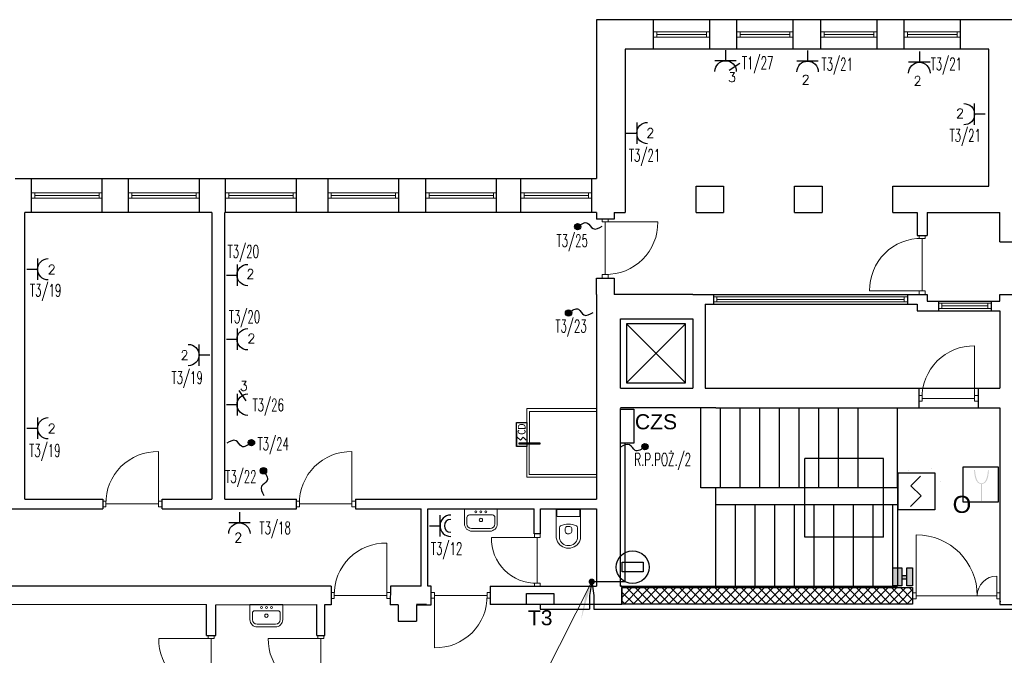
# Model space of a CAD drawing. Header units: millimetres. Extents: x 2260 to 32334, y -33324 to 11762.
# Tile 74 of 79: x 12703 to 14203, y 10504 to 11473. Entities that reach past the tile are written whole.
import ezdxf
from ezdxf.enums import TextEntityAlignment as Align

# ---------------------------------------------------------------- set-up
doc = ezdxf.new("R2010")
doc.units = ezdxf.units.MM
doc.linetypes.add('DASHED', pattern=[0.75, 0.5, -0.25])
for name, color, linetype, lineweight in [('B_Wyposażenie', 10, 'Continuous', 9), ('E-OPISY', 7, 'Continuous', 0), ('E_opisy', 7, 'Continuous', 5), ('kreskowanie', 252, 'Continuous', 5), ('mcr przewody el', 30, 'Continuous', 18), ('sciany', 7, 'Continuous', 40), ('SIEMENS_czujki', 1, 'Continuous', 30), ('stolarka', 3, 'Continuous', 9), ('WYŁACZNIK', 1, 'Continuous', 18), ('ściany nośne', 1, 'Continuous', 25)]:
    doc.layers.add(name, color=color, linetype=linetype, lineweight=lineweight)
for name, color, linetype in [('E_gniazda wtyczkowe i siła', 1, 'Continuous'), ('EL_OS_Adres_Opraw', 7, 'Continuous'), ('mcr_automatyka', 30, 'Continuous'), ('S_INSTALACJA', 1, 'Continuous'), ('SIEMENS_adres', 7, 'Continuous'), ('SIEMENS_adres_csp', 7, 'Continuous'), ('SIEMENS_grupa', 5, 'Continuous'), ('SIEMENS_komentarze', 7, 'Continuous')]:
    doc.layers.add(name, color=color, linetype=linetype)
doc.layers.add('oddymianie', color=5, linetype='Continuous', lineweight=20, plot=False)
doc.styles.add('ADESK1', font='romans', dxfattribs={"oblique": 15})
doc.styles.add('ARIAL', font='arial.ttf', dxfattribs={"height": 10})
doc.styles.add('CALIBRI', font='calibri.ttf')
doc.styles.add('ELECTRICAL', font='romans.shx')
doc.styles.add('MtXpl_romans_shx', font='romans.shx')
doc.styles.get("Standard").update_dxf_attribs({"font": 'arial.ttf'})

# ---------------------------------------------------------------- blocks, each defined once
blk = doc.blocks.new('*U79')
for p, q in [((7.6, 28.6), (-10.5, 10.5)), ((-10.5, 10.5), (8.7, -8.7)), ((8.7, -8.7), (-11.1, -28.4))]:
    blk.add_line(p, q)
blk.add_lwpolyline([(-34.5, 34.5), (34.5, 34.5), (34.5, -34.5), (-34.5, -34.5)], close=True)
at = {"flags": 9}
blk.add_attdef('NAZWA', (-58.3, 81.4), '', height=22, dxfattribs=at)
at = {"layer": 'SIEMENS_adres', "style": 'ARIAL', "width": 0.7, "flags": 8}
blk.add_attdef('ADRES', text='', height=26, dxfattribs=at).set_placement((8.7, 57.1), align=Align.MIDDLE_LEFT)
at = {"layer": 'SIEMENS_adres_csp', "style": 'MtXpl_romans_shx', "flags": 8}
blk.add_attdef('CSP', text='', height=15.6, dxfattribs=at).set_placement((-41.4, 26.4), align=Align.MIDDLE_RIGHT)
at = {"layer": 'SIEMENS_grupa', "style": 'ARIAL', "width": 0.7, "flags": 8}
blk.add_attdef('GRUPA', text='', height=26, dxfattribs=at).set_placement((0, -45.7), align=Align.TOP_CENTER)
at = {"layer": 'SIEMENS_komentarze', "style": 'MtXpl_romans_shx', "flags": 1}
blk.add_attdef('PARAMETR', (-210.6, -12.1), '', height=22, dxfattribs=at)
at = {"layer": 'SIEMENS_komentarze', "style": 'MtXpl_romans_shx'}
blk.add_attdef('UWAGI', (40.4, -11.2), '', height=22, dxfattribs=at)
blk = doc.blocks.new('Legenda$0$_E_Wypust')
at = {"linetype": 'ByBlock'}
h = blk.add_hatch(color=0, dxfattribs=at)
edge = h.paths.add_edge_path()
edge.add_ellipse((0, 0), major_axis=(0.398, 0), ratio=1, start_angle=0, end_angle=360)
at = {"color": 0, "linetype": 'ByBlock'}
blk.add_circle((0, 0), 0.398, dxfattribs=at)
blk.add_spline([(0, 0), (1.23, 0.46), (1.93, -0.24), (3.08, 0.05)], degree=3, dxfattribs=at)
blk = doc.blocks.new('GN_POJEDYNCZ')
at = {"ltscale": 0.5}
for p, q in [((0.5, 0.5), (-0.5, 0.5)), ((0, 0), (0, 0.5))]:
    blk.add_line(p, q, dxfattribs=at)
blk.add_arc((0, 1), 0.5, 180, 0, dxfattribs=at)
blk = doc.blocks.new('GN_POJ_SZCZELNE')
for p, q in [((-0.967, 0.034), (-0.967, 1.034)), ((-1.467, 0.534), (-0.967, 0.534))]:
    blk.add_line(p, q)
for radius in [0.5, 0.3]:
    blk.add_arc((-0.467, 0.534), radius, 90, 270)

msp = doc.modelspace()

# ---------------------------------------------------------------- hatches: boundary and pattern name
at = {"transparency": 33554607}
h = msp.add_hatch(color=256, dxfattribs=at)
h.dxf.hatch_style = 1
h.set_gradient(color1=(0, 0, 255), color2=(0, 0, 228), one_color=1, tint=0.44995, name='CYLINDER')
h.paths.add_polyline_path([(14054.667, 10609.989), (14063.652, 10609.989), (14063.652, 10637.449), (14054.667, 10637.449)])
h.paths.add_polyline_path([(14047.114, 10609.989), (14047.114, 10637.449), (14033.695, 10637.449), (14033.695, 10609.989)])
h.paths.add_polyline_path([(14047.114, 10620.588), (14054.667, 10620.588), (14054.667, 10625.476), (14047.114, 10625.476)])
at = {"layer": 'E-OPISY'}
h = msp.add_hatch(color=0, dxfattribs=at)
h.dxf.hatch_style = 1
h.paths.add_polyline_path([(13574.648, 10616.542), (13558.074, 10557.488), (13565.431, 10598.255)])
h = msp.add_hatch(color=256, dxfattribs=at)
h.dxf.hatch_style = 1
edge = h.paths.add_edge_path()
edge.add_ellipse((13574.648, 10616.542), major_axis=(4.804, 0), ratio=1, start_angle=0, end_angle=360)
at = {"layer": 'kreskowanie', "transparency": 33554687}
h = msp.add_hatch(dxfattribs=at)
h.set_pattern_fill('ANSI37', color=0, scale=3)
h.set_pattern_definition([(45, (8303.983, 14179.67), (-6.735192, 6.735192), []), (135, (8303.983, 14179.67), (-6.735192, -6.735192), [])])
h.paths.add_polyline_path([(13620.652, 10607.372), (13620.655, 10582.319), (14063.652, 10582.319), (14063.652, 10607.372), (14033.652, 10607.372), (13620.655, 10607.372)], is_closed=False)
at = {"layer": 'WYŁACZNIK', "lineweight": 30}
h = msp.add_hatch(color=30, dxfattribs=at)
edge = h.paths.add_edge_path()
edge.add_spline(control_points=[(14169.587, 10765.422), (14170.158, 10765.563), (14175.721, 10766.491), (14179.183, 10776.403), (14179.616, 10783.545), (14179.833, 10786.878)], knot_values=[0.41248098, 0.41248098, 0.41248098, 0.41248098, 1.16065763, 6.84798008, 10.93999112, 10.93999112, 10.93999112, 10.93999112], degree=3, periodic=0)
edge.add_line((14179.833, 10786.878), (14178.559, 10786.828))
edge.add_spline(control_points=[(14178.559, 10786.828), (14178.419, 10785.356), (14178.28, 10783.895), (14177.966, 10781.422), (14177.818, 10780.42), (14177.449, 10778.384), (14177.228, 10777.343), (14176.564, 10774.774), (14176.066, 10773.254), (14174.999, 10770.951), (14174.503, 10770.089), (14173.377, 10768.593), (14172.749, 10767.961), (14171.698, 10767.23), (14171.329, 10767.022), (14170.548, 10766.682), (14170.117, 10766.545), (14169.327, 10766.336), (14168.985, 10766.258), (14168.174, 10766.272)], knot_values=[0.09000362, 0.09000362, 0.09000362, 0.09000362, 2.04786432, 2.04786432, 3.36458653, 3.36458653, 4.68130874, 4.68130874, 6.58705887, 6.58705887, 7.88515302, 7.88515302, 9.18324717, 9.18324717, 9.83229424, 9.83229424, 10.48134132, 10.48134132, 10.93999112, 10.93999112, 10.93999112, 10.93999112], degree=3, periodic=0)
edge.add_spline(control_points=[(14168.634, 10766.179), (14168.282, 10766.258), (14167.94, 10766.336), (14167.15, 10766.545), (14166.72, 10766.682), (14165.938, 10767.022), (14165.57, 10767.23), (14164.518, 10767.961), (14163.89, 10768.593), (14162.764, 10770.089), (14162.269, 10770.951), (14161.201, 10773.254), (14160.703, 10774.774), (14160.039, 10777.343), (14159.818, 10778.384), (14159.449, 10780.42), (14159.301, 10781.422), (14158.988, 10783.895), (14158.848, 10785.356), (14158.708, 10786.828)], knot_values=[0.09000362, 0.09000362, 0.09000362, 0.09000362, 0.54865342, 0.54865342, 1.1977005, 1.1977005, 1.84674757, 1.84674757, 3.14484172, 3.14484172, 4.44293587, 4.44293587, 6.348686, 6.348686, 7.66540821, 7.66540821, 8.98213042, 8.98213042, 10.93999112, 10.93999112, 10.93999112, 10.93999112], degree=3, periodic=0)
edge.add_line((14158.708, 10786.828), (14157.238, 10786.662))
edge.add_spline(control_points=[(14157.238, 10786.662), (14157.627, 10783.588), (14157.887, 10775.927), (14162.042, 10766.317), (14167.109, 10765.563), (14167.68, 10765.422)], knot_values=[0.41248098, 0.41248098, 0.41248098, 0.41248098, 4.50449202, 10.19181446, 10.93999112, 10.93999112, 10.93999112, 10.93999112], degree=3, periodic=0)
edge.add_line((14167.68, 10765.422), (14167.68, 10739.354))
edge.add_line((14167.68, 10739.354), (14169.587, 10739.354))
edge.add_line((14169.587, 10739.354), (14169.587, 10765.422))

# ---------------------------------------------------------------- linework, layer by layer
for points in [[(14033.695, 10609.989), (14033.695, 10637.449), (14047.114, 10637.449), (14047.114, 10609.989)], [(14054.667, 10620.588), (14054.667, 10625.476), (14047.114, 10625.476), (14047.114, 10620.588)], [(14054.667, 10609.989), (14054.667, 10637.449), (14063.652, 10637.449), (14063.652, 10609.989)]]:
    msp.add_lwpolyline(points, close=True)
at = {"layer": 'B_Wyposażenie', "color": 0}
for p, q in [((13380.67, 10704.755), (13380.67, 10727.494)), ((13380.67, 10727.494), (13430.625, 10727.494)), ((13423.23, 10718.221), (13388.065, 10718.221)), ((13430.625, 10704.755), (13430.625, 10727.494)), ((13520.636, 10727.494), (13520.636, 10683.528)), ((13521.636, 10716.804), (13521.636, 10727.494)), ((13522.636, 10726.494), (13522.636, 10727.494)), ((13555.659, 10726.494), (13522.636, 10726.494)), ((13555.659, 10715.804), (13522.636, 10715.804)), ((13555.659, 10726.494), (13555.659, 10727.494)), ((13556.659, 10716.804), (13556.659, 10727.494)), ((13557.659, 10683.528), (13557.659, 10727.494)), ((13384.315, 10714.471), (13384.315, 10704.711)), ((13426.98, 10714.471), (13426.98, 10704.711)), ((13541.16, 10700.615), (13537.16, 10700.684)), ((13403.148, 10697.51), (13391.516, 10697.51)), ((13394.035, 10693.506), (13391.808, 10693.506)), ((13403.148, 10693.506), (13391.92, 10693.506)), ((13394.035, 10697.51), (13392.618, 10697.51)), ((13403.148, 10697.51), (13419.779, 10697.51)), ((13403.148, 10693.506), (13419.375, 10693.506)), ((13412.261, 10697.51), (13413.677, 10697.51)), ((13412.261, 10693.506), (13414.488, 10693.506)), ((13525.374, 10698.812), (13525.314, 10682.907)), ((13534.16, 10693.135), (13534.16, 10697.684)), ((13544.16, 10693.205), (13544.16, 10697.615)), ((13552.958, 10682.907), (13552.898, 10698.812)), ((13053.677, 10558.725), (13053.677, 10581.465)), ((13053.677, 10581.465), (13103.632, 10581.465)), ((13103.632, 10558.725), (13103.632, 10581.465)), ((13057.322, 10568.441), (13057.322, 10558.681)), ((13096.237, 10572.192), (13061.073, 10572.192)), ((13099.987, 10568.441), (13099.987, 10558.681)), ((13076.155, 10551.48), (13064.523, 10551.48)), ((13067.042, 10551.48), (13065.625, 10551.48)), ((13076.155, 10551.48), (13092.787, 10551.48)), ((13085.268, 10551.48), (13086.685, 10551.48)), ((13067.042, 10547.476), (13064.815, 10547.476)), ((13076.155, 10547.476), (13064.927, 10547.476)), ((13076.155, 10547.476), (13092.383, 10547.476)), ((13085.268, 10547.476), (13087.495, 10547.476))]:
    msp.add_line(p, q, dxfattribs=at)
for centre in [(13398.092, 10723.011), (13413.333, 10723.011), (13071.099, 10576.981), (13086.34, 10576.981)]:
    msp.add_circle(centre, 1.463, dxfattribs=at)
for centre, radius, start, end in [((13388.066, 10714.47), 3.751, 90.011278, 179.988722), ((13405.712, 10723.011), 1.463, 90, 270), ((13405.712, 10723.011), 1.463, 270, 90), ((13423.229, 10714.47), 3.751, 0.011278, 89.988722), ((13522.636, 10716.804), 1, 180, 270), ((13555.659, 10716.804), 1, 270, 0), ((13391.919, 10704.755), 11.249, 179.997207, 270.002793), ((13391.516, 10704.711), 7.201, 180.003602, 269.996398), ((13405.712, 10710.613), 2.565, 89.996323, 270.003677), ((13405.713, 10710.613), 2.565, 269.996323, 90.003677), ((13419.376, 10704.755), 11.249, 269.997207, 0.002793), ((13419.779, 10704.711), 7.201, 270.003602, 359.996398), ((13528.374, 10698.792), 3, 116.060423, 179.609769), ((13539.136, 10676.785), 27.498, 63.939577, 116.060423), ((13537.16, 10697.684), 3, 90, 180), ((13541.16, 10697.615), 3, 0, 90), ((13549.898, 10698.792), 3, 0.390231, 63.939577), ((13537.16, 10693.135), 3, 180, 228.952257), ((13539.136, 10694.747), 5.53, 224.477739, 318.160212), ((13541.16, 10693.205), 3, 314.319184, 0), ((13530.636, 10683.528), 10, 180, 199.269518), ((13539.148, 10686.504), 19.017, 199.269518, 340.730482), ((13539.136, 10685.571), 14.077, 190.911105, 349.088895), ((13547.659, 10683.528), 10, 340.730482, 0), ((13061.073, 10568.441), 3.751, 90.011278, 179.988722), ((13078.72, 10564.584), 2.565, 89.996323, 270.003677), ((13078.72, 10576.981), 1.463, 90, 270), ((13078.72, 10576.981), 1.463, 270, 90), ((13078.72, 10564.584), 2.565, 269.996323, 90.003677), ((13096.236, 10568.441), 3.751, 0.011278, 89.988722), ((13064.926, 10558.725), 11.249, 179.997207, 270.002793), ((13064.524, 10558.681), 7.201, 180.003602, 269.996398), ((13092.383, 10558.725), 11.249, 269.997207, 0.002793), ((13092.786, 10558.681), 7.201, 270.003602, 359.996398)]:
    msp.add_arc(centre, radius, start, end, dxfattribs=at)
at = {"layer": 'E-OPISY', "color": 0}
msp.add_line((13425.626, 10321.5), (13574.648, 10616.542), dxfattribs=at)
at = {"layer": 'E_gniazda wtyczkowe i siła'}
for p, q in [((13784.283, 11396.749), (13800.28, 11407.414)), ((13048.093, 10892.089), (13037.428, 10908.087)), ((13625.652, 10616.542), (13625.652, 10827.685)), ((13574.648, 10616.542), (13571.417, 10595.516)), ((13574.648, 10616.542), (13577.878, 10595.516)), ((13574.648, 10616.542), (13625.652, 10616.542)), ((13571.417, 10595.516), (13571.417, 10574.491)), ((13577.878, 10595.516), (13577.878, 10574.491)), ((13496.117, 10581.493), (13496.117, 10574.493)), ((13496.117, 10574.493), (13571.417, 10574.491)), ((13577.878, 10574.491), (15494.516, 10574.491))]:
    msp.add_line(p, q, dxfattribs=at)
for points in [[(13638.652, 10879.685), (13638.652, 10827.685), (13618.652, 10827.685), (13618.652, 10879.685)], [(13475.235, 10581.676), (13475.235, 10598.304), (13516.999, 10598.304), (13516.999, 10581.676)]]:
    msp.add_lwpolyline(points, close=True, dxfattribs=at)
at = {"layer": 'mcr przewody el', "color": 0, "linetype": 'DASHED', "lineweight": 9, "ltscale": 20}
for p, q in [((14092.263, 10789.73), (14092.263, 10789.73)), ((14057.501, 10786.624), (14057.501, 10786.624))]:
    msp.add_line(p, q, dxfattribs=at)
at = {"layer": 'mcr przewody el', "color": 10, "linetype": 'DASHED', "lineweight": 9, "ltscale": 20}
msp.add_line((14105.646, 10769.153), (14105.646, 10769.153), dxfattribs=at)
at = {"layer": 'mcr_automatyka', "lineweight": 30, "ltscale": 300}
msp.add_lwpolyline([(13620.804, 10646.024), (13652.966, 10646.024), (13652.966, 10631.276), (13620.804, 10631.276)], close=True, dxfattribs=at)
msp.add_circle((13636.885, 10638.65), 25, dxfattribs=at)
at = {"layer": 'oddymianie', "color": 0}
msp.add_lwpolyline([(13581.648, 10776.068), (13475.616, 10776.068), (13475.912, 10880.542), (13581.943, 10880.542)], close=True, dxfattribs=at)
msp.add_lwpolyline([(13581.952, 10779.716), (13581.952, 10779.716), (13479.433, 10779.716), (13479.728, 10876.01), (13582.248, 10876.01), (13582.248, 10876.01)], dxfattribs=at)
at = {"layer": 'oddymianie', "color": 30, "linetype": 'Continuous', "lineweight": 30}
msp.add_lwpolyline([(13460.037, 10822.581), (13460.037, 10859.459), (13475.838, 10859.459), (13475.838, 10822.581)], close=True, dxfattribs=at)
msp.add_lwpolyline([(13460.037, 10822.581), (13460.037, 10859.459), (13475.838, 10859.459), (13475.838, 10822.581)], close=True, dxfattribs=at)
for points in [[(13460.037, 10834.636), (13460.037, 10847.107), (13460.037, 10822.581)], [(13460.037, 10834.636), (13460.037, 10847.107), (13460.037, 10822.581)], [(13461.077, 10836.637), (13466.052, 10832.069), (13470.112, 10836.637), (13474.477, 10832.069)], [(13461.077, 10836.637), (13466.052, 10832.069), (13470.112, 10836.637), (13474.477, 10832.069)]]:
    msp.add_lwpolyline(points, dxfattribs=at)
at = {"layer": 'oddymianie', "color": 30, "lineweight": 30}
msp.add_lwpolyline([(13463.952, 10826.283), (13463.952, 10828.362), (13495.698, 10828.362), (13495.698, 10826.283)], close=True, dxfattribs=at)
msp.add_lwpolyline([(13463.952, 10826.283), (13463.952, 10828.362), (13495.698, 10828.362), (13495.698, 10826.283)], close=True, dxfattribs=at)
at = {"layer": 'stolarka', "color": 0}
for p, q in [((13668.648, 11454.994), (13673.648, 11454.994)), ((13673.648, 11454.994), (13673.648, 11446.994)), ((13673.648, 11454.994), (13749.648, 11454.994)), ((13673.648, 11450.994), (13749.648, 11450.994)), ((13754.648, 11454.994), (13749.648, 11454.994)), ((13749.648, 11454.994), (13749.648, 11446.994)), ((13795.648, 11454.994), (13800.648, 11454.994)), ((13800.648, 11454.994), (13800.648, 11446.994)), ((13800.648, 11454.994), (13876.648, 11454.994)), ((13800.648, 11450.994), (13876.648, 11450.994)), ((13881.648, 11454.994), (13876.648, 11454.994)), ((13876.648, 11454.994), (13876.648, 11446.994)), ((13923.648, 11454.994), (13928.648, 11454.994)), ((13928.648, 11454.994), (13928.648, 11446.994)), ((13928.648, 11454.994), (14004.648, 11454.994)), ((13928.648, 11450.994), (14004.648, 11450.994)), ((14009.648, 11454.994), (14004.648, 11454.994)), ((14004.648, 11454.994), (14004.648, 11446.994)), ((14050.648, 11454.994), (14055.648, 11454.994)), ((14055.648, 11454.994), (14055.648, 11446.994)), ((14055.648, 11454.994), (14131.648, 11454.994)), ((14055.648, 11450.994), (14131.648, 11450.994)), ((14136.648, 11454.994), (14131.648, 11454.994)), ((14131.648, 11454.994), (14131.648, 11446.994)), ((13673.648, 11446.994), (13668.648, 11446.994)), ((13673.648, 11446.994), (13749.648, 11446.994)), ((13749.648, 11446.994), (13754.648, 11446.994)), ((13800.648, 11446.994), (13795.648, 11446.994)), ((13800.648, 11446.994), (13876.648, 11446.994)), ((13876.648, 11446.994), (13881.648, 11446.994)), ((13928.648, 11446.994), (13923.648, 11446.994)), ((13928.648, 11446.994), (14004.648, 11446.994)), ((14004.648, 11446.994), (14009.648, 11446.994)), ((14055.648, 11446.994), (14050.648, 11446.994)), ((14055.648, 11446.994), (14131.648, 11446.994)), ((14131.648, 11446.994), (14136.648, 11446.994)), ((12720.648, 11209.494), (12725.648, 11209.494)), ((12725.648, 11201.494), (12720.648, 11201.494)), ((12725.648, 11209.494), (12725.648, 11201.494)), ((12725.648, 11209.494), (12823.648, 11209.494)), ((12725.648, 11205.494), (12823.648, 11205.494)), ((12725.648, 11201.494), (12823.648, 11201.494)), ((12828.648, 11209.494), (12823.648, 11209.494)), ((12823.648, 11209.494), (12823.648, 11201.494)), ((12823.648, 11201.494), (12828.648, 11201.494)), ((12868.648, 11209.494), (12873.648, 11209.494)), ((12873.648, 11201.494), (12868.648, 11201.494)), ((12873.648, 11209.494), (12873.648, 11201.494)), ((12873.648, 11209.494), (12971.648, 11209.494)), ((12873.648, 11205.494), (12971.648, 11205.494)), ((12873.648, 11201.494), (12971.648, 11201.494)), ((12976.648, 11209.494), (12971.648, 11209.494)), ((12971.648, 11209.494), (12971.648, 11201.494)), ((12971.648, 11201.494), (12976.648, 11201.494)), ((13016.648, 11209.494), (13021.648, 11209.494)), ((13021.648, 11201.494), (13016.648, 11201.494)), ((13021.648, 11209.494), (13021.648, 11201.494)), ((13021.648, 11209.494), (13119.648, 11209.494)), ((13021.648, 11205.494), (13119.648, 11205.494)), ((13021.648, 11201.494), (13119.648, 11201.494)), ((13124.648, 11209.494), (13119.648, 11209.494)), ((13119.648, 11209.494), (13119.648, 11201.494)), ((13119.648, 11201.494), (13124.648, 11201.494)), ((13172.648, 11209.494), (13177.648, 11209.494)), ((13177.648, 11201.494), (13172.648, 11201.494)), ((13177.648, 11209.494), (13177.648, 11201.494)), ((13177.648, 11209.494), (13275.648, 11209.494)), ((13177.648, 11205.494), (13275.648, 11205.494)), ((13177.648, 11201.494), (13275.648, 11201.494)), ((13280.648, 11209.494), (13275.648, 11209.494)), ((13275.648, 11209.494), (13275.648, 11201.494)), ((13275.648, 11201.494), (13280.648, 11201.494)), ((13321.648, 11209.494), (13326.648, 11209.494)), ((13326.648, 11201.494), (13321.648, 11201.494)), ((13326.648, 11209.494), (13326.648, 11201.494)), ((13326.648, 11209.494), (13424.648, 11209.494)), ((13326.648, 11205.494), (13424.648, 11205.494)), ((13326.648, 11201.494), (13424.648, 11201.494)), ((13429.648, 11209.494), (13424.648, 11209.494)), ((13424.648, 11209.494), (13424.648, 11201.494)), ((13424.648, 11201.494), (13429.648, 11201.494)), ((13466.648, 11209.494), (13471.648, 11209.494)), ((13471.648, 11201.494), (13466.648, 11201.494)), ((13471.648, 11209.494), (13471.648, 11201.494)), ((13471.648, 11209.494), (13569.648, 11209.494)), ((13471.648, 11205.494), (13569.648, 11205.494)), ((13471.648, 11201.494), (13569.648, 11201.494)), ((13574.648, 11209.494), (13569.648, 11209.494)), ((13569.648, 11209.494), (13569.648, 11201.494)), ((13569.648, 11201.494), (13574.648, 11201.494)), ((13590.648, 11164.994), (13590.648, 11169.494)), ((13599.648, 11164.994), (13590.648, 11164.994)), ((13595.148, 11084.994), (13595.148, 11164.994)), ((13595.148, 11164.994), (13675.148, 11164.994)), ((13599.648, 11164.994), (13599.648, 11169.494)), ((14073.648, 11139.994), (14073.648, 11144.494)), ((14082.648, 11139.994), (14073.648, 11139.994)), ((14078.148, 11059.994), (14078.148, 11139.994)), ((14082.648, 11139.994), (14082.648, 11144.494)), ((13590.648, 11084.994), (13590.648, 11079.494)), ((13599.648, 11084.994), (13590.648, 11084.994)), ((13599.648, 11084.994), (13599.648, 11079.494)), ((14078.148, 11059.994), (13998.148, 11059.994)), ((14073.648, 11059.994), (14073.648, 11054.494)), ((14082.648, 11059.994), (14073.648, 11059.994)), ((14082.648, 11059.994), (14082.648, 11054.494)), ((13760.382, 11050.994), (13765.382, 11050.994)), ((13765.382, 11050.994), (13765.382, 11042.994)), ((13765.382, 11050.994), (14050.648, 11050.994)), ((13765.382, 11046.994), (14050.648, 11046.994)), ((14055.648, 11050.994), (14050.648, 11050.994)), ((14050.648, 11050.994), (14050.648, 11042.994)), ((13765.382, 11042.994), (13760.382, 11042.994)), ((13765.382, 11042.994), (14050.648, 11042.994)), ((14050.648, 11042.994), (14055.648, 11042.994)), ((14103.148, 11040.994), (14108.148, 11040.994)), ((14103.148, 11040.994), (14183.148, 11040.994)), ((14108.148, 11032.994), (14103.148, 11032.994)), ((14103.148, 11032.994), (14183.148, 11032.994)), ((14108.148, 11040.994), (14108.148, 11032.994)), ((14108.148, 11036.994), (14178.148, 11036.994)), ((14183.148, 11040.994), (14178.148, 11040.994)), ((14178.148, 11040.994), (14178.148, 11032.994)), ((14178.148, 11032.994), (14183.148, 11032.994)), ((14158.148, 10896.049), (14158.148, 10976.049)), ((14078.148, 10900.549), (14073.648, 10900.549)), ((14078.148, 10900.549), (14078.148, 10891.549)), ((14158.148, 10896.049), (14078.148, 10896.049)), ((14158.148, 10900.549), (14158.148, 10891.549)), ((14158.148, 10900.549), (14163.648, 10900.549)), ((14078.148, 10891.549), (14073.648, 10891.549)), ((14158.148, 10891.549), (14163.648, 10891.549)), ((12914.148, 10734.994), (12914.148, 10814.994)), ((13209.148, 10734.994), (13209.148, 10814.994)), ((12834.148, 10739.494), (12829.648, 10739.494)), ((12834.148, 10730.494), (12829.648, 10730.494)), ((12834.148, 10739.494), (12834.148, 10730.494)), ((12914.148, 10734.994), (12834.148, 10734.994)), ((12914.148, 10739.494), (12914.148, 10730.494)), ((12914.148, 10739.494), (12919.648, 10739.494)), ((12914.148, 10730.494), (12919.648, 10730.494)), ((13129.148, 10739.494), (13124.648, 10739.494)), ((13129.148, 10730.494), (13124.648, 10730.494)), ((13129.148, 10739.494), (13129.148, 10730.494)), ((13209.148, 10734.994), (13129.148, 10734.994)), ((13209.148, 10739.494), (13209.148, 10730.494)), ((13209.148, 10739.494), (13214.648, 10739.494)), ((13209.148, 10730.494), (13214.648, 10730.494)), ((14069.152, 10594.996), (14069.152, 10687.989)), ((13262.146, 10595.475), (13262.146, 10675.475)), ((13491.669, 10684.007), (13421.669, 10684.007)), ((13491.669, 10684.007), (13491.669, 10614.007)), ((14192.146, 10595.001), (14192.146, 10625.001)), ((13487.169, 10614.007), (13487.169, 10609.507)), ((13487.169, 10614.007), (13496.169, 10614.007)), ((13496.169, 10614.007), (13496.169, 10609.507)), ((13182.146, 10599.975), (13177.646, 10599.975)), ((13182.146, 10599.975), (13182.146, 10590.975)), ((13262.146, 10595.475), (13182.146, 10595.475)), ((13262.146, 10599.975), (13262.146, 10590.975)), ((13262.146, 10599.975), (13267.646, 10599.975)), ((13335.148, 10600.161), (13329.648, 10600.161)), ((13335.148, 10591.161), (13335.148, 10600.161)), ((13335.148, 10595.661), (13415.148, 10595.661)), ((13335.148, 10595.661), (13335.148, 10515.661)), ((13415.148, 10600.161), (13419.648, 10600.161)), ((13415.148, 10591.161), (13415.148, 10600.161)), ((14069.152, 10599.491), (14063.652, 10599.491)), ((14069.152, 10590.491), (14069.152, 10599.491)), ((14069.152, 10594.996), (14192.146, 10594.996)), ((14192.146, 10599.496), (14196.646, 10599.496)), ((14192.146, 10590.496), (14192.146, 10599.496)), ((13182.146, 10590.975), (13177.646, 10590.975)), ((13262.146, 10590.975), (13267.646, 10590.975)), ((13335.148, 10591.161), (13329.648, 10591.161)), ((13415.148, 10591.161), (13419.648, 10591.161)), ((14069.152, 10590.491), (14063.652, 10590.491)), ((14192.146, 10590.496), (14196.646, 10590.496)), ((14196.644, 10586.432), (14198.144, 10586.432)), ((12994.655, 10529.996), (12914.655, 10529.996)), ((12990.155, 10529.996), (12990.155, 10534.496)), ((12999.155, 10529.996), (12990.155, 10529.996)), ((12994.655, 10449.996), (12994.655, 10529.996)), ((12999.155, 10529.996), (12999.155, 10534.496)), ((13161.648, 10529.996), (13081.648, 10529.996)), ((13157.148, 10529.996), (13157.148, 10534.496)), ((13166.148, 10529.996), (13157.148, 10529.996)), ((13161.648, 10449.996), (13161.648, 10529.996)), ((13166.148, 10529.996), (13166.148, 10534.496))]:
    msp.add_line(p, q, dxfattribs=at)
at = {"layer": 'stolarka', "color": 5}
for p, q in [((13487.169, 10684.007), (13487.169, 10689.507)), ((13496.169, 10684.007), (13496.169, 10689.507)), ((13487.169, 10684.007), (13496.169, 10684.007))]:
    msp.add_line(p, q, dxfattribs=at)
at = {"layer": 'stolarka', "color": 0}
for points in [[(13675.148, 11164.994, -0.42573526), (13595.148, 11084.994)], [(13998.148, 11059.994, -0.42573526), (14078.148, 11139.994)], [(14158.148, 10976.049, 0.42573526), (14078.148, 10896.049)], [(12914.148, 10814.994, 0.42573526), (12834.148, 10734.994)], [(13209.148, 10814.994, 0.42573526), (13129.148, 10734.994)], [(13262.146, 10675.475, 0.42573526), (13182.146, 10595.475)], [(13421.669, 10684.007, 0.42548034), (13491.669, 10614.007)], [(13335.148, 10515.661, 0.42573526), (13415.148, 10595.661)], [(12914.655, 10529.996, 0.42573526), (12994.655, 10449.996)], [(13081.648, 10529.996, 0.42573526), (13161.648, 10449.996)]]:
    msp.add_lwpolyline(points, format="xyb", dxfattribs=at)
for centre, radius, start, end in [((14069.152, 10594.996), 92.994, 0.003114, 90), ((14192.146, 10595.001), 30, 90, 180)]:
    msp.add_arc(centre, radius, start, end, dxfattribs=at)
at = {"layer": 'WYŁACZNIK', "color": 30, "lineweight": 30}
msp.add_lwpolyline([(14140.653, 10791.585), (14194.037, 10791.585), (14194.037, 10737.63), (14140.659, 10737.63)], close=True, dxfattribs=at)
at = {"layer": 'ściany nośne', "color": 0}
for p, q in [((13581.648, 11473.494), (13581.648, 11231.494)), ((14224.648, 11473.494), (13581.648, 11473.494)), ((13668.648, 11428.494), (13668.648, 11473.494)), ((13754.648, 11428.494), (13754.648, 11473.494)), ((13795.648, 11428.494), (13795.648, 11473.494)), ((13881.648, 11428.494), (13881.648, 11473.494)), ((13923.648, 11428.494), (13923.648, 11473.494)), ((14009.648, 11428.494), (14009.648, 11473.494)), ((14050.648, 11428.494), (14050.648, 11473.494)), ((14136.648, 11428.494), (14136.648, 11473.494)), ((14179.648, 11428.494), (13625.648, 11428.494)), ((13625.648, 11428.494), (13625.648, 11179.494)), ((14179.648, 11219.494), (14179.648, 11428.494)), ((12695.648, 11231.494), (13115.648, 11231.494)), ((12720.648, 11179.494), (12720.648, 11231.494)), ((12828.648, 11179.494), (12828.648, 11231.494)), ((12868.648, 11179.494), (12868.648, 11231.494)), ((12976.648, 11179.494), (12976.648, 11231.494)), ((13016.648, 11179.494), (13016.648, 11231.494)), ((13115.648, 11231.494), (13581.648, 11231.494)), ((13124.648, 11179.494), (13124.648, 11231.494)), ((13172.648, 11179.494), (13172.648, 11231.494)), ((13280.648, 11179.494), (13280.648, 11231.494)), ((13321.648, 11179.494), (13321.648, 11231.494)), ((13429.648, 11179.494), (13429.648, 11231.494)), ((13466.648, 11179.494), (13466.648, 11231.494)), ((13574.648, 11179.494), (13574.648, 11231.494)), ((13733.648, 11219.494), (13775.648, 11219.494)), ((13733.648, 11179.494), (13733.648, 11219.494)), ((13775.648, 11219.494), (13775.648, 11179.494)), ((13883.648, 11219.494), (13925.648, 11219.494)), ((13883.648, 11179.494), (13883.648, 11219.494)), ((13925.648, 11219.494), (13925.648, 11179.494)), ((14033.648, 11179.494), (14033.648, 11219.494)), ((14033.648, 11219.494), (14179.648, 11219.494)), ((12995.648, 11179.494), (12710.648, 11179.494)), ((12710.648, 10742.494), (12710.648, 11179.494)), ((12995.648, 11179.494), (12995.648, 10742.494)), ((13115.648, 11179.494), (13015.648, 11179.494)), ((13015.648, 10742.494), (13015.648, 11179.494)), ((13581.648, 11179.494), (13115.648, 11179.494)), ((13581.648, 11179.494), (13581.648, 11169.494)), ((13608.648, 11169.494), (13581.648, 11169.494)), ((13608.648, 11179.494), (13625.648, 11179.494)), ((13608.648, 11179.494), (13608.648, 11169.494)), ((13733.648, 11179.494), (13775.648, 11179.494)), ((13883.648, 11179.494), (13925.648, 11179.494)), ((14033.648, 11179.494), (14070.648, 11179.494)), ((14070.648, 11179.494), (14070.648, 11144.494)), ((14085.648, 11179.494), (14179.648, 11179.494)), ((14085.648, 11179.494), (14085.648, 11144.494)), ((14179.648, 11179.494), (14196.648, 11179.494)), ((14196.648, 11134.494), (14196.648, 11179.494)), ((14070.648, 11144.494), (14085.648, 11144.494)), ((14196.648, 11134.494), (14224.648, 11134.494)), ((13581.648, 11054.494), (13581.648, 11079.494)), ((13581.648, 11079.494), (13608.648, 11079.494)), ((13608.648, 11079.494), (13608.648, 11054.494)), ((13581.648, 11054.494), (13581.648, 10742.494)), ((13715.648, 11054.494), (13608.648, 11054.494)), ((13728.648, 11054.494), (13715.648, 11054.494)), ((13728.648, 11054.494), (13747.382, 11054.494)), ((13747.382, 11054.494), (14070.648, 11054.494)), ((13760.382, 11054.494), (13760.382, 11039.494)), ((14055.648, 11054.494), (14055.648, 11039.494)), ((14070.648, 11054.494), (14085.648, 11054.494)), ((14085.648, 11054.494), (14085.648, 11044.494)), ((14196.648, 11044.494), (14196.648, 11054.494)), ((14196.648, 11054.494), (14224.648, 11054.494)), ((13747.382, 11039.494), (13747.382, 10911.546)), ((13747.382, 11039.494), (14070.648, 11039.494)), ((14070.648, 11039.494), (14070.648, 11029.494)), ((14085.648, 11044.494), (14196.648, 11044.494)), ((14103.148, 11044.494), (14103.148, 11029.494)), ((14183.148, 11044.494), (14183.148, 11029.494)), ((13618.653, 10911.546), (13618.653, 11017.494)), ((13618.653, 11017.494), (13728.648, 11017.494)), ((13728.648, 11017.494), (13728.648, 10911.546)), ((14070.648, 11029.494), (14196.648, 11029.494)), ((14196.648, 11029.494), (14196.648, 10911.546)), ((13627.492, 11009.604), (13627.492, 10919.604)), ((13717.492, 11009.604), (13627.492, 11009.604)), ((13627.492, 11009.604), (13717.492, 10919.604)), ((13627.492, 10919.604), (13717.492, 11009.604)), ((13717.492, 10919.604), (13717.492, 11009.604)), ((13618.653, 10911.546), (13728.648, 10911.546)), ((13627.492, 10919.604), (13717.492, 10919.604)), ((13747.382, 10911.546), (14196.648, 10911.546)), ((14073.648, 10881.531), (14073.648, 10911.546)), ((14163.648, 10911.546), (14163.648, 10881.531)), ((13763.652, 10881.542), (13618.652, 10881.546)), ((13618.652, 10609.542), (13618.652, 10880.542)), ((13740.652, 10759.539), (13740.652, 10881.542)), ((13763.652, 10881.542), (14033.656, 10881.531)), ((13770.658, 10759.54), (13770.658, 10881.541)), ((13800.658, 10759.54), (13800.658, 10881.541)), ((13830.658, 10759.54), (13830.658, 10881.541)), ((13860.658, 10759.54), (13860.658, 10881.541)), ((13890.658, 10759.54), (13890.658, 10881.541)), ((13920.658, 10759.54), (13920.658, 10881.541)), ((13950.658, 10759.54), (13950.658, 10881.541)), ((13980.658, 10759.54), (13980.658, 10881.541)), ((14033.656, 10881.531), (14196.648, 10881.531)), ((14040.658, 10759.54), (14040.662, 10881.531)), ((14196.648, 10881.531), (14196.648, 10581.494)), ((14040.658, 10759.54), (13740.652, 10759.539)), ((13763.652, 10733.542), (13763.652, 10759.54)), ((14040.658, 10759.54), (14040.658, 10609.542)), ((12710.648, 10742.494), (12829.648, 10742.494)), ((12829.648, 10742.494), (12829.648, 10727.494)), ((12919.648, 10742.494), (12995.648, 10742.494)), ((12919.648, 10727.494), (12919.648, 10742.494)), ((13015.648, 10742.494), (13124.648, 10742.494)), ((13124.648, 10727.494), (13124.648, 10742.494)), ((13214.648, 10742.494), (13581.648, 10742.494)), ((13214.648, 10742.494), (13214.648, 10727.494)), ((13763.652, 10609.542), (13763.652, 10733.542)), ((14040.658, 10733.542), (13763.652, 10733.542)), ((13793.652, 10609.542), (13793.652, 10733.542)), ((13823.652, 10609.542), (13823.652, 10733.542)), ((13853.652, 10609.542), (13853.652, 10733.542)), ((13883.652, 10609.542), (13883.652, 10733.542)), ((13913.652, 10609.542), (13913.652, 10733.542)), ((13943.652, 10609.542), (13943.652, 10733.542)), ((13973.652, 10609.542), (13973.652, 10733.542)), ((14003.652, 10609.542), (14003.652, 10733.542)), ((14033.652, 10609.542), (14033.652, 10733.542)), ((12508.648, 10727.494), (12829.648, 10727.494)), ((12919.648, 10727.494), (13124.648, 10727.494)), ((13214.648, 10727.494), (13314.648, 10727.494)), ((13314.667, 10609.518), (13314.648, 10727.494)), ((13324.648, 10727.494), (13486.648, 10727.494)), ((13324.667, 10609.518), (13324.648, 10727.494)), ((13486.654, 10689.505), (13486.648, 10727.494)), ((13496.648, 10727.494), (13581.648, 10727.494)), ((13496.654, 10689.507), (13496.648, 10727.494)), ((13581.648, 10727.494), (13581.648, 10609.542)), ((13496.654, 10689.507), (13486.654, 10689.505)), ((13177.648, 10609.542), (12248.659, 10609.543)), ((13177.648, 10609.542), (13177.643, 10581.407)), ((13267.648, 10609.542), (13267.643, 10581.407)), ((13314.667, 10609.542), (13267.648, 10609.542)), ((13329.648, 10609.542), (13324.667, 10609.542)), ((13329.648, 10581.39), (13329.648, 10609.542)), ((13620.652, 10609.542), (13618.652, 10609.542)), ((13618.652, 10609.542), (13763.652, 10609.542)), ((13620.652, 10609.542), (13620.655, 10581.49)), ((13763.652, 10609.542), (14040.658, 10609.542)), ((14196.644, 10610.376), (14196.648, 10582.324)), ((14196.644, 10610.327), (14196.644, 10582.324)), ((13419.648, 10609.494), (13496.667, 10609.518)), ((13419.648, 10609.494), (13419.648, 10581.494)), ((13496.667, 10609.518), (13581.648, 10609.518)), ((14033.652, 10607.372), (13620.652, 10607.372)), ((13620.652, 10607.372), (14033.652, 10607.372)), ((13620.655, 10582.319), (13620.655, 10607.372)), ((13620.655, 10607.372), (14063.652, 10607.372)), ((14063.652, 10607.372), (14063.652, 10582.319)), ((12987.659, 10581.439), (12569.651, 10581.508)), ((12987.657, 10534.496), (12987.659, 10581.496)), ((13001.658, 10534.496), (13001.662, 10581.435)), ((13001.662, 10581.435), (13155.648, 10581.494)), ((13155.648, 10534.496), (13155.648, 10581.494)), ((13167.648, 10534.496), (13167.648, 10581.494)), ((13177.643, 10581.407), (13167.648, 10581.409)), ((13279.648, 10581.39), (13267.643, 10581.392)), ((13279.648, 10581.39), (13279.648, 10556.391)), ((13322.648, 10581.49), (13307.648, 10581.49)), ((13307.648, 10581.39), (13307.648, 10556.391)), ((13307.648, 10581.39), (13329.648, 10581.39)), ((13620.655, 10581.49), (13419.648, 10581.494)), ((14063.652, 10582.319), (13620.655, 10582.319)), ((14196.648, 10581.494), (14378.648, 10581.494)), ((13279.648, 10556.391), (13307.648, 10556.391)), ((12987.657, 10534.496), (13001.658, 10534.496)), ((13155.648, 10534.496), (13167.648, 10534.496))]:
    msp.add_line(p, q, dxfattribs=at)
at = {"layer": 'ściany nośne', "color": 1, "lineweight": 30}
for p, q in [((14019.15, 10804.233), (13899.15, 10804.233)), ((13899.15, 10684.233), (13899.15, 10804.233)), ((14019.15, 10684.233), (14019.15, 10804.233)), ((14019.15, 10684.233), (13899.15, 10684.233))]:
    msp.add_line(p, q, dxfattribs=at)
at = {"layer": 'ściany nośne', "color": 0}
for p in [(13793.652, 10609.542), (13823.652, 10609.542), (13853.652, 10609.542), (13883.652, 10609.542), (13913.652, 10609.542), (13943.652, 10609.542), (13973.652, 10609.542), (14003.652, 10609.542), (14033.652, 10609.542)]:
    msp.add_point(p, dxfattribs=at)

# ---------------------------------------------------------------- block references
at = {"layer": 'E_gniazda wtyczkowe i siła', "linetype": 'Continuous', "xscale": -32.6, "yscale": 32.6, "zscale": 27.2}
for p, rotation in [((13778.62, 11427.134), 179.9999999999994), ((13903.537, 11426.552), 179.9999999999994), ((14073.919, 11424.755), 179.9999999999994), ((14174.311, 11329.38), 89.99999999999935), ((13627.005, 11300.503), 269.9999999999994), ((12713.711, 11092.93), 269.9999999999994), ((13017.709, 11084.036), 269.9999999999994), ((13017.709, 10986.148), 269.9999999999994), ((12992.338, 10962.07), 89.9999999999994), ((13017.709, 10886.426), 269.9999999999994), ((12713.711, 10850.468), 269.9999999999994), ((13037.599, 10722.391), 179.9999999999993)]:
    msp.add_blockref('GN_POJEDYNCZ', p, dxfattribs=dict(at, rotation=rotation))
at = {"layer": 'E_gniazda wtyczkowe i siła', "xscale": 32.64, "yscale": 32.64, "zscale": 48, "rotation": 359.9999999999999}
msp.add_blockref('GN_POJ_SZCZELNE', (13375.041, 10684.272), dxfattribs=at)
at = {"layer": 'S_INSTALACJA', "linetype": 'Continuous', "xscale": 12.168, "yscale": 12.168, "zscale": 0.12168}
for p, rotation in [((13553.138, 11157.804), 359.9999999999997), ((13539.289, 11026.241), 359.9999999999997), ((13055.927, 10828.515), 179.9999999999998), ((13655.77, 10822.296), 179.9999999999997), ((13074.264, 10785.619), 269.9999999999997)]:
    msp.add_blockref('Legenda$0$_E_Wypust', p, dxfattribs=dict(at, rotation=rotation))
at = {"layer": 'SIEMENS_czujki', "xscale": 0.8133694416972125, "yscale": 0.8133694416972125, "zscale": 0.8133694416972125}
msp.add_blockref('*U79', (14069.642, 10754.255), dxfattribs=at)

# ---------------------------------------------------------------- texts
at = {"layer": 'E_gniazda wtyczkowe i siła', "linetype": 'Continuous', "style": 'ELECTRICAL'}
for s, p in [('3', (13794.661, 11378.556)), ('2', (13906.944, 11374.727)), ('2', (14077.326, 11372.93)), ('2', (14142.167, 11323.388)), ('2', (13670.064, 11293.518)), ('2', (12757.771, 11085.323)), ('2', (13060.619, 11078.461)), ('2', (13062.077, 10980.106)), ('2', (12960.171, 10954.658)), ('3', (13050.487, 10907.645)), ('2', (12757.771, 10842.86)), ('2', (13042.009, 10676.436))]:
    msp.add_text(s, height=14.4, dxfattribs=at).set_placement(p, align=Align.RIGHT)
at = {"layer": 'E_opisy'}
msp.add_text('CZS', height=23, dxfattribs=at).set_placement((13640.44, 10848.856))
at = {"layer": 'EL_OS_Adres_Opraw', "style": 'ADESK1', "width": 0.6}
for s, p in [('T1/27', (13827.526, 11417.107, 1.103)), ('T3/21', (13948.738, 11415.064, 1.103)), ('T3/21', (14115.166, 11415.424, 1.103)), ('T3/21', (14143.922, 11306.509, 1.103)), ('T3/21', (13655.127, 11276.105, 1.103)), ('T3/25', (13544.854, 11146.084, 1.103)), ('T3/20', (13043.562, 11129.58, 1.103)), ('T3/19', (12742.359, 11070.27, 1.103)), ('T3/20', (13045.385, 11029.954, 1.103)), ('T3/23', (13543.116, 11015.677, 1.103)), ('T3/19', (12958.014, 10937.232, 1.103)), ('T3/26', (13081.578, 10895.465, 1.103)), ('T3/24', (13089.201, 10836.129, 1.103)), ('T3/19', (12741.144, 10826.064, 1.103)), ('R.P.POŻ./2', (13682.778, 10812.38, 1.103)), ('T3/22', (13039.843, 10786.237, 1.103)), ('T3/18', (13092.074, 10707.953, 1.103)), ('T3/12', (13353.472, 10676.364, 1.103))]:
    msp.add_text(s, height=19, rotation=359.999997, dxfattribs=at).set_placement(p, align=Align.TOP_CENTER)
at = {"layer": 'EL_OS_Adres_Opraw'}
msp.add_text('T3', height=23, dxfattribs=at).set_placement((13477.345, 10550.053))
at = {"layer": 'oddymianie', "color": 30, "lineweight": 30, "ltscale": 300, "style": 'CALIBRI', "width": 0.8}
msp.add_text('CD', height=11.6391, rotation=90, dxfattribs=at).set_placement((13467.873, 10849.071), align=Align.MIDDLE_CENTER)
msp.add_text('CD', height=11.6391, rotation=90, dxfattribs=at).set_placement((13467.873, 10849.071), align=Align.MIDDLE_CENTER)
at = {"layer": 'sciany', "color": 30, "lineweight": 25, "insert": (14124.623, 10747.484), "char_height": 26.14606, "width": 32.44039, "attachment_point": 1}
msp.add_mtext('{\\fArial|b0|i0|c238|p34;O}', dxfattribs=at)

doc.saveas('drawing.dxf')
